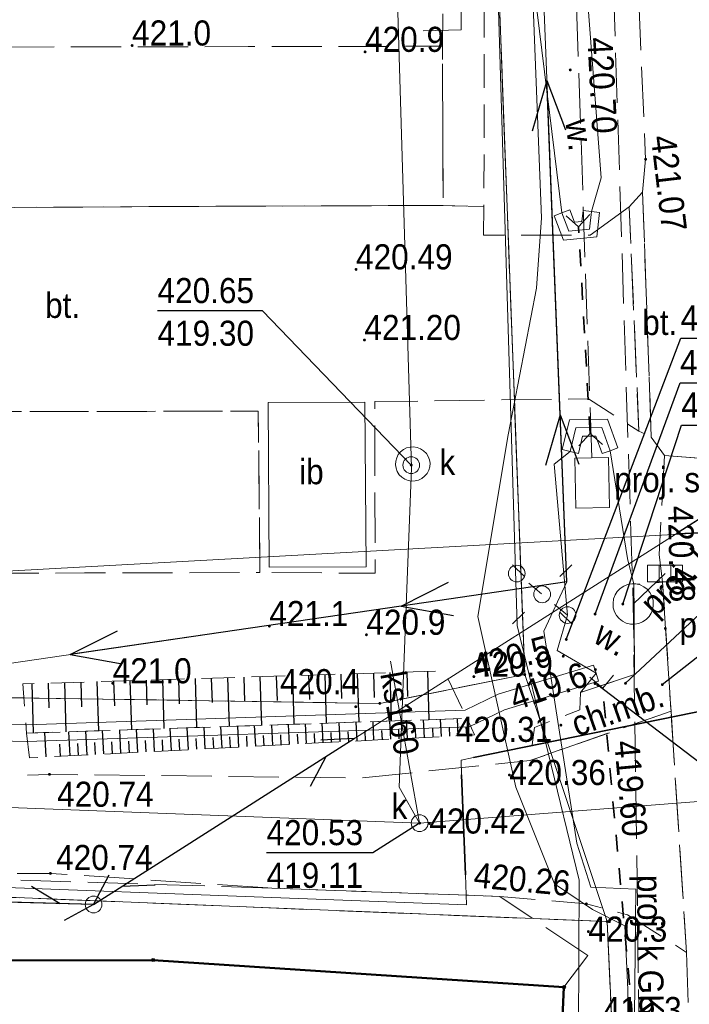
# Model space of a CAD drawing. Header units: metres. Extents: x 7417884 to 7418420, y 5565806 to 5566270.
# Tile 20 of 43: x 7418351 to 7418371, y 5565856 to 5565886. Entities that reach past the tile are written whole.
import ezdxf
from ezdxf.enums import TextEntityAlignment as Align

# ---------------------------------------------------------------- set-up
doc = ezdxf.new("R2010")
doc.units = ezdxf.units.M
for name, pattern in [('1.0_0.5', [1.5, 1, -0.5]), ('1.5_0.5', [2, 1.5, -0.5]), ('219-500', [0]), ('otkz_500', [1, 0.5, -0.5]), ('suep_nn_500', [0]), ('supp_500', [1, 0.5, -0.5]), ('sutp_500', [0])]:
    doc.linetypes.add(name, pattern=pattern)
for name, color, linetype in [('000 Inne (niezydentyfikowane)', 7, 'Continuous'), ('203-punkt graniczny', 7, 'Continuous'), ('218-kontur użytku gruntowego', 7, 'Continuous'), ('219-działka ewidencyjna', 7, 'Continuous'), ('312-budynek ewidencyjny', 7, 'Continuous'), ('chodnik', 7, 'Continuous'), ('chodnik-Atr17', 7, 'Continuous'), ('inna budowla', 7, 'Continuous'), ('inna budowla-Atr17', 7, 'Continuous'), ('jezdnia', 7, 'Continuous'), ('komora podziemna', 7, 'Continuous'), ('komora podziemna - ob. projektowany', 7, 'Continuous'), ('komora podziemna - ob. projektowany-Atr17', 7, 'Continuous'), ('kratka ściekowa - ob. projektowany', 7, 'Continuous'), ('latarnia', 7, 'Continuous'), ('obszar utwardzony', 7, 'Continuous'), ('obszar utwardzony-Atr17', 7, 'Continuous'), ('obudowa ochronna przewodu', 7, 'Continuous'), ('pikieta naturalna', 7, 'Continuous'), ('pikieta naturalna-Atr2', 7, 'Continuous'), ('pikieta sztuczna', 7, 'Continuous'), ('pikieta sztuczna-Atr2', 7, 'Continuous'), ('przepust', 7, 'Continuous'), ('przewód elektroenergetyczny niskiego napięcia', 7, 'Continuous'), ('przewód elektroenergetyczny podziemny', 7, 'Continuous'), ('przewód gazowy', 7, 'Continuous'), ('przewód kanalizacyjny', 7, 'Continuous'), ('przewód kanalizacyjny - ob. projektowany', 7, 'Continuous'), ('przewód kanalizacyjny - ob. projektowany-Atr1', 7, 'Continuous'), ('przewód kanalizacyjny-Atr1', 7, 'Continuous'), ('przewód specjalny - ob. projektowany', 7, 'Continuous'), ('przewód telekomunikacyjny napowietrzny', 7, 'Continuous'), ('przewód wodociągowy', 7, 'Continuous'), ('Punkt budynku', 7, 'Continuous'), ('rzędna', 7, 'Continuous'), ('rzędna-Atr2', 7, 'Continuous'), ('rzędna-Atr3', 7, 'Continuous'), ('rów przydrożny (linia)', 7, 'Continuous'), ('rów przydrożny (poligon)', 7, 'Continuous'), ('rów przydrożny (poligon)-Atr17', 7, 'Continuous'), ('skarpa nieumocniona', 7, 'Continuous'), ('słup przewodów napowietrznych', 7, 'Continuous'), ('właz do komory lub kanału - okrągły', 7, 'Continuous'), ('właz do komory lub kanału - okrągły-Atr17', 7, 'Continuous'), ('ściana oporowa (linia)', 7, 'Continuous')]:
    doc.layers.add(name, color=color, linetype=linetype)
doc.styles.get("Standard").update_dxf_attribs({"font": 'arial.ttf'})
doc.linetypes.add('otdn_500', pattern='A,5,0,[21,ksztalty.shx,S=0.5,R=0,X=-1,Y=0]', length=5)

# ---------------------------------------------------------------- blocks, each defined once
blk = doc.blocks.new('PUNKTBUD')
at = {"color": 0}
blk.add_circle((0, 0), 0.045, dxfattribs=at)
blk = doc.blocks.new('203')
at = {"linetype": 'Continuous', "lineweight": 0}
h = blk.add_hatch(color=0, dxfattribs=at)
edge = h.paths.add_edge_path()
edge.add_arc((0, 0), 0.045, 0, 360)
blk = doc.blocks.new('SUEP1')
at = {"color": 0, "linetype": 'Continuous'}
for p, q in [((5, 0), (3.5, 0.5)), ((15, 0), (13.5, 0.5)), ((0, 0), (5, 0)), ((5, 0), (3.5, -0.5)), ((5, 0), (15, 0)), ((15, 0), (13.5, -0.5))]:
    blk.add_line(p, q, dxfattribs=at)
blk = doc.blocks.new('PW01')
at = {"linetype": 'Continuous', "lineweight": 13}
h = blk.add_hatch(color=0, dxfattribs=at)
edge = h.paths.add_edge_path()
edge.add_arc((0, 0), 0.045, 0, 360)
blk = doc.blocks.new('US15')
at = {"color": 0, "linetype": 'Continuous', "lineweight": 13}
blk.add_circle((0, 0), 0.25, dxfattribs=at)
blk = doc.blocks.new('SUTP')
at = {"color": 0, "linetype": 'Continuous'}
for p, q in [((0, 0), (0.866, 0.5)), ((9.232, 0), (8.366, 0.5)), ((0, 0), (9.232, 0)), ((1.866, -0.5), (1, 0)), ((7.366, -0.5), (8.232, 0))]:
    blk.add_line(p, q, dxfattribs=at)
blk = doc.blocks.new('IB05')
at = {"color": 0, "linetype": 'Continuous', "lineweight": 13}
for q in [(0.354, 0.354), (0.354, -0.354)]:
    blk.add_line((0, 0), q, dxfattribs=at)
blk = doc.blocks.new('US22')
at = {"color": 0, "linetype": 'Continuous', "lineweight": 13}
blk.add_circle((0, 0), 0.25, dxfattribs=at)
blk = doc.blocks.new('SM05')
at = {"color": 0, "linetype": 'Continuous', "lineweight": 13}
blk.add_circle((0, 0), 0.25, dxfattribs=at)
blk = doc.blocks.new('SM01')
at = {"color": 0, "linetype": 'Continuous', "lineweight": 13}
for p, q in [((-0.53, 0.531), (-0.883, 0.884)), ((0.531, 0.531), (0.884, 0.884)), ((-0.53, -0.53), (-0.883, -0.883)), ((0.531, -0.53), (0.884, -0.883))]:
    blk.add_line(p, q, dxfattribs=at)
blk.add_circle((0, 0), 0.25, dxfattribs=at)
blk = doc.blocks.new('US05')
at = {"color": 0, "linetype": 'Continuous', "lineweight": 13}
for p, q in [((-0.525, -0.25), (-0.525, 0.25)), ((-0.525, 0.25), (-0.175, 0.25)), ((-0.175, -0.25), (-0.175, 0.25)), ((-0.175, 0.25), (0.175, 0.25)), ((0.175, -0.25), (0.175, 0.25)), ((0.175, 0.25), (0.525, 0.25)), ((0.525, -0.25), (0.525, 0.25)), ((-0.525, -0.25), (-0.175, -0.25)), ((-0.175, -0.25), (0.175, -0.25)), ((0.175, -0.25), (0.525, -0.25))]:
    blk.add_line(p, q, dxfattribs=at)

msp = doc.modelspace()

# ---------------------------------------------------------------- linework, layer by layer
at = {"layer": '000 Inne (niezydentyfikowane)', "color": 7, "linetype": 'Continuous', "lineweight": 25, "flags": 128}
for points in [[(7418363.55, 5565866.28), (7418363.59, 5565864.84)], [(7418354.17, 5565865.99), (7418354.2, 5565865.26)], [(7418354.66, 5565866.01), (7418354.71, 5565864.54)], [(7418355.15, 5565866.02), (7418355.17, 5565865.29)], [(7418355.64, 5565866.04), (7418355.68, 5565864.58)], [(7418356.12, 5565866.05), (7418356.14, 5565865.32)], [(7418356.61, 5565866.07), (7418356.65, 5565864.61)], [(7418357.09, 5565866.08), (7418357.12, 5565865.36)], [(7418357.58, 5565866.1), (7418357.63, 5565864.64)], [(7418358.07, 5565866.11), (7418358.09, 5565865.39)], [(7418358.55, 5565866.13), (7418358.6, 5565864.67)], [(7418359.03, 5565866.14), (7418359.06, 5565865.42)], [(7418359.52, 5565866.16), (7418359.56, 5565864.71)], [(7418360, 5565866.17), (7418360.03, 5565865.45)], [(7418360.49, 5565866.19), (7418360.53, 5565864.74)], [(7418360.97, 5565866.2), (7418360.99, 5565865.48)], [(7418361.45, 5565866.22), (7418361.5, 5565864.77)], [(7418361.94, 5565866.23), (7418361.96, 5565865.51)], [(7418362.43, 5565866.25), (7418362.47, 5565864.8)], [(7418362.94, 5565866.27), (7418362.96, 5565865.54)], [(7418351.73, 5565865.92), (7418351.77, 5565864.45)], [(7418352.22, 5565865.93), (7418352.24, 5565865.2)], [(7418352.71, 5565865.95), (7418352.75, 5565864.48)], [(7418353.2, 5565865.96), (7418353.22, 5565865.23)], [(7418353.68, 5565865.98), (7418353.73, 5565864.51)], [(7418362.96, 5565864.29), (7418362.93, 5565864.82)], [(7418363.47, 5565864.31), (7418363.44, 5565864.84)], [(7418363.97, 5565864.34), (7418363.94, 5565864.85)], [(7418364.47, 5565864.36), (7418364.45, 5565864.87)], [(7418353.89, 5565863.82), (7418353.85, 5565864.52)], [(7418354.39, 5565863.84), (7418354.36, 5565864.53)], [(7418354.9, 5565863.87), (7418354.86, 5565864.55)], [(7418355.4, 5565863.89), (7418355.37, 5565864.57)], [(7418355.91, 5565863.92), (7418355.87, 5565864.58)], [(7418356.41, 5565863.95), (7418356.38, 5565864.6)], [(7418356.91, 5565863.97), (7418356.88, 5565864.62)], [(7418357.42, 5565864), (7418357.38, 5565864.63)], [(7418357.92, 5565864.02), (7418357.89, 5565864.65)], [(7418358.43, 5565864.05), (7418358.39, 5565864.67)], [(7418358.93, 5565864.08), (7418358.9, 5565864.68)], [(7418359.43, 5565864.1), (7418359.4, 5565864.7)], [(7418359.94, 5565864.13), (7418359.91, 5565864.72)], [(7418360.44, 5565864.16), (7418360.41, 5565864.74)], [(7418360.95, 5565864.18), (7418360.92, 5565864.75)], [(7418361.45, 5565864.21), (7418361.42, 5565864.77)], [(7418361.95, 5565864.23), (7418361.93, 5565864.79)], [(7418362.21, 5565864.25), (7418362.19, 5565864.52)], [(7418362.46, 5565864.26), (7418362.43, 5565864.8)], [(7418362.71, 5565864.27), (7418362.7, 5565864.54)], [(7418363.21, 5565864.3), (7418363.2, 5565864.56)], [(7418363.72, 5565864.33), (7418363.71, 5565864.59)], [(7418364.22, 5565864.35), (7418364.21, 5565864.61)], [(7418364.73, 5565864.38), (7418364.71, 5565864.63)], [(7418352.16, 5565863.73), (7418352.12, 5565864.46)], [(7418352.88, 5565863.76), (7418352.84, 5565864.48)], [(7418353.39, 5565863.79), (7418353.35, 5565864.5)], [(7418355.15, 5565863.88), (7418355.13, 5565864.22)], [(7418355.65, 5565863.91), (7418355.64, 5565864.24)], [(7418356.16, 5565863.93), (7418356.14, 5565864.26)], [(7418356.66, 5565863.96), (7418356.64, 5565864.28)], [(7418357.17, 5565863.99), (7418357.15, 5565864.31)], [(7418357.67, 5565864.01), (7418357.65, 5565864.33)], [(7418358.17, 5565864.04), (7418358.16, 5565864.35)], [(7418358.68, 5565864.06), (7418358.66, 5565864.37)], [(7418359.18, 5565864.09), (7418359.17, 5565864.39)], [(7418359.69, 5565864.12), (7418359.67, 5565864.41)], [(7418360.19, 5565864.14), (7418360.18, 5565864.43)], [(7418360.69, 5565864.17), (7418360.68, 5565864.46)], [(7418361.2, 5565864.19), (7418361.18, 5565864.48)], [(7418361.7, 5565864.22), (7418361.69, 5565864.5)], [(7418352.59, 5565863.75), (7418352.57, 5565864.11)], [(7418353.13, 5565863.78), (7418353.11, 5565864.13)], [(7418353.64, 5565863.8), (7418353.62, 5565864.16)], [(7418354.14, 5565863.83), (7418354.12, 5565864.18)], [(7418354.65, 5565863.85), (7418354.63, 5565864.2)]]:
    msp.add_lwpolyline(points, dxfattribs=at)
at = {"layer": '218-kontur użytku gruntowego', "color": 3, "linetype": '1.0_0.5', "lineweight": 18, "ltscale": 2, "flags": 128}
for points in [[(7418364.5, 5565918.14), (7418366.46, 5565866.19)], [(7418366.46, 5565866.19), (7418364.5, 5565918.14)], [(7418362.13, 5565865.33), (7418319.52, 5565865.99)], [(7418319.52, 5565865.99), (7418362.13, 5565865.33)], [(7418366.46, 5565866.19), (7418362.13, 5565865.33)], [(7418362.13, 5565865.33), (7418366.46, 5565866.19)], [(7418368.92, 5565858.81), (7418319.38, 5565860.82)], [(7418319.38, 5565860.82), (7418368.92, 5565858.81)], [(7418369.12, 5565854.54), (7418368.92, 5565858.81)], [(7418368.92, 5565858.81), (7418369.12, 5565854.54)]]:
    msp.add_lwpolyline(points, dxfattribs=at)
at = {"layer": '219-działka ewidencyjna', "color": 7, "linetype": '219-500', "lineweight": 18, "flags": 128}
for points in [[(7418364.5, 5565918.14), (7418366.46, 5565866.19)], [(7418319.52, 5565865.99), (7418362.13, 5565865.33)], [(7418362.13, 5565865.33), (7418366.46, 5565866.19)], [(7418368.92, 5565858.81), (7418366.46, 5565866.19)], [(7418368.92, 5565858.81), (7418319.38, 5565860.82)], [(7418368.92, 5565858.81), (7418369.12, 5565854.54)]]:
    msp.add_lwpolyline(points, dxfattribs=at)
at = {"layer": '312-budynek ewidencyjny', "color": 7, "linetype": 'Continuous', "lineweight": 50, "flags": 128}
for points in [[(7418350.42, 5565857.65), (7418355.36, 5565857.66)], [(7418355.36, 5565857.66), (7418367.63, 5565856.85)], [(7418367.63, 5565856.85), (7418367.38, 5565851.22)]]:
    msp.add_lwpolyline(points, dxfattribs=at)
at = {"layer": 'chodnik', "color": 7, "linetype": '1.0_0.5', "lineweight": 18, "flags": 128}
for points in [[(7418340.12, 5565906.79), (7418340.75, 5565906.79), (7418340.75, 5565907.61), (7418344.2, 5565907.62), (7418344.2, 5565906.81), (7418344.82, 5565906.81), (7418344.81, 5565910.66), (7418353.07, 5565910.64), (7418363.93, 5565910.64), (7418363.97, 5565904.73), (7418364.04, 5565889.05), (7418364, 5565884.97), (7418364.02, 5565880.21), (7418365.24, 5565880.18), (7418365.25, 5565884.95), (7418365.24, 5565889.29), (7418365.23, 5565904.72), (7418365.23, 5565910.64), (7418366.21, 5565910.64), (7418368.43, 5565909.01), (7418368.2, 5565914.99), (7418366.15, 5565913.44), (7418364.12, 5565913.46), (7418353.46, 5565913.47), (7418340.13, 5565913.48), (7418340.12, 5565910.6)], [(7418368.13, 5565865.66), (7418368.11, 5565865.14), (7418366.75, 5565864.61), (7418366.61, 5565863.62), (7418370.83, 5565865.1), (7418370.58, 5565868.95), (7418369.72, 5565868.89), (7418369.74, 5565866.19)]]:
    msp.add_lwpolyline(points, close=True, dxfattribs=at)
at = {"layer": 'inna budowla', "color": 7, "linetype": 'Continuous', "lineweight": 18, "flags": 128}
msp.add_lwpolyline([(7418358.79, 5565874.32), (7418358.82, 5565869.4), (7418361.72, 5565869.41), (7418361.68, 5565874.33)], close=True, dxfattribs=at)
at = {"layer": 'jezdnia', "color": 7, "linetype": '1.5_0.5', "lineweight": 18}
for points in [[(7418368.43, 5565909.01), (7418369.33, 5565899.62), (7418369.69, 5565890.35), (7418370.07, 5565881.59), (7418369.98, 5565880.61), (7418370.24, 5565873.29), (7418370.63, 5565872.74), (7418375.92, 5565872.33), (7418375.07, 5565878.26), (7418374.74, 5565881.84), (7418374.02, 5565897), (7418373.76, 5565903.62), (7418373.66, 5565909.41)], [(7418379.805, 5565813.129), (7418379.53, 5565818.31), (7418379.18, 5565822.26), (7418378.26, 5565837.43), (7418377.61, 5565848.47), (7418376.43, 5565870.46), (7418375.92, 5565872.33), (7418370.63, 5565872.74), (7418370.48, 5565869.78), (7418370.58, 5565868.95), (7418370.66, 5565867.57), (7418370.83, 5565865.1), (7418371.29, 5565857.89), (7418371.41, 5565854.39), (7418372.37, 5565838.15), (7418373, 5565829.81), (7418373.4, 5565828.93), (7418374.253, 5565812.914)]]:
    msp.add_lwpolyline(points, dxfattribs=at)
at = {"layer": 'jezdnia', "color": 7, "linetype": '1.5_0.5', "lineweight": 18, "flags": 128}
msp.add_lwpolyline([(7418370.83, 5565865.1), (7418366.61, 5565863.62), (7418361.55, 5565863.1), (7418352.26, 5565863.21), (7418349.14, 5565863.09), (7418332.84, 5565863.72), (7418321.64, 5565864.24), (7418315.14, 5565864.2), (7418309.55, 5565864.36), (7418309.82, 5565861.46), (7418319.8, 5565861.28), (7418333.11, 5565860.68), (7418346.43, 5565860.21), (7418352.29, 5565860.25), (7418358.9, 5565859.81), (7418365.72, 5565859.56), (7418368.3, 5565859.34), (7418369.53, 5565859.01), (7418371.29, 5565857.89)], close=True, dxfattribs=at)
at = {"layer": 'komora podziemna', "color": 34, "linetype": 'Continuous', "lineweight": 18, "flags": 128}
msp.add_lwpolyline([(7418363.62, 5565872.4), (7418363.59, 5565872.3), (7418363.54, 5565872.2), (7418363.47, 5565872.12), (7418363.39, 5565872.05), (7418363.29, 5565872), (7418363.19, 5565871.98), (7418363.08, 5565871.97), (7418362.98, 5565871.99), (7418362.88, 5565872.03), (7418362.79, 5565872.09), (7418362.71, 5565872.16), (7418362.65, 5565872.26), (7418362.62, 5565872.36), (7418362.6, 5565872.46), (7418362.61, 5565872.57), (7418362.64, 5565872.67), (7418362.68, 5565872.77), (7418362.75, 5565872.85), (7418362.84, 5565872.92), (7418362.93, 5565872.97), (7418363.04, 5565872.99), (7418363.14, 5565873), (7418363.25, 5565872.98), (7418363.35, 5565872.94), (7418363.44, 5565872.88), (7418363.52, 5565872.8), (7418363.57, 5565872.71), (7418363.61, 5565872.61), (7418363.63, 5565872.51)], close=True, dxfattribs=at)
at = {"layer": 'komora podziemna - ob. projektowany', "color": 7, "linetype": 'Continuous', "lineweight": 18, "flags": 128}
msp.add_lwpolyline([(7418367.96, 5565872.66), (7418368.96, 5565872.68), (7418368.99, 5565871.18), (7418367.99, 5565871.16)], close=True, dxfattribs=at)
at = {"layer": 'komora podziemna - ob. projektowany', "color": 34, "linetype": 'Continuous', "lineweight": 18, "flags": 128}
msp.add_lwpolyline([(7418369.28, 5565867.87), (7418369.2, 5565867.96), (7418369.14, 5565868.07), (7418369.1, 5565868.19), (7418369.1, 5565868.32), (7418369.11, 5565868.45), (7418369.16, 5565868.57), (7418369.22, 5565868.67), (7418369.31, 5565868.76), (7418369.42, 5565868.83), (7418369.53, 5565868.88), (7418369.66, 5565868.9), (7418369.78, 5565868.9), (7418369.91, 5565868.87), (7418370.02, 5565868.81), (7418370.12, 5565868.74), (7418370.2, 5565868.64), (7418370.26, 5565868.53), (7418370.3, 5565868.41), (7418370.3, 5565868.28), (7418370.29, 5565868.15), (7418370.24, 5565868.03), (7418370.18, 5565867.93), (7418370.09, 5565867.84), (7418369.98, 5565867.77), (7418369.87, 5565867.72), (7418369.74, 5565867.7), (7418369.62, 5565867.7), (7418369.49, 5565867.73), (7418369.38, 5565867.79)], close=True, dxfattribs=at)
at = {"layer": 'obszar utwardzony', "color": 7, "linetype": '1.5_0.5', "lineweight": 18, "flags": 128}
for points in [[(7418325.19, 5565884.88), (7418325.21, 5565880.05), (7418328.34, 5565880.06), (7418330.82, 5565880.07), (7418333.32, 5565880.08), (7418335.82, 5565880.09), (7418338.3, 5565880.1), (7418340.79, 5565880.11), (7418343.29, 5565880.12), (7418345.79, 5565880.13), (7418348.28, 5565880.14), (7418350.78, 5565880.15), (7418353.26, 5565880.16), (7418355.75, 5565880.18), (7418358.23, 5565880.19), (7418360.74, 5565880.2), (7418364.02, 5565880.21), (7418364, 5565884.97), (7418360.64, 5565884.96), (7418358.2, 5565884.96), (7418355.69, 5565884.95), (7418353.24, 5565884.95), (7418350.7, 5565884.94), (7418348.21, 5565884.93), (7418345.74, 5565884.93), (7418343.22, 5565884.92), (7418340.74, 5565884.92), (7418338.24, 5565884.91), (7418335.74, 5565884.9), (7418333.26, 5565884.9), (7418330.77, 5565884.89), (7418328.26, 5565884.89)], [(7418369.98, 5565880.61), (7418369.58, 5565880.17), (7418369.87, 5565873.47), (7418370.24, 5565873.29)], [(7418369.58, 5565880.17), (7418368.41, 5565879.32), (7418365.23, 5565879.32), (7418365.24, 5565880.18), (7418364.02, 5565880.21), (7418360.74, 5565880.2), (7418358.23, 5565880.19), (7418355.75, 5565880.18), (7418353.26, 5565880.16), (7418350.78, 5565880.15), (7418348.28, 5565880.14), (7418345.79, 5565880.13), (7418343.29, 5565880.12), (7418340.79, 5565880.11), (7418338.3, 5565880.1), (7418335.82, 5565880.09), (7418333.32, 5565880.08), (7418330.82, 5565880.07), (7418328.34, 5565880.06), (7418325.21, 5565880.05), (7418325.21, 5565879.8), (7418321.22, 5565879.83), (7418321.27, 5565874.16), (7418325.27, 5565874.17), (7418325.27, 5565874), (7418328.37, 5565874.01), (7418330.85, 5565874.01), (7418333.34, 5565874.01), (7418335.76, 5565874.02), (7418338.28, 5565874.02), (7418340.76, 5565874.03), (7418343.24, 5565874.03), (7418345.74, 5565874.04), (7418348.23, 5565874.04), (7418350.74, 5565874.05), (7418353.23, 5565874.05), (7418355.77, 5565874.06), (7418358.5, 5565874.06), (7418358.55, 5565869.24), (7418361.99, 5565869.22), (7418361.98, 5565874.35), (7418368.36, 5565874.43), (7418369.87, 5565873.47)], [(7418325.27, 5565874), (7418325.27, 5565869.17), (7418328.39, 5565869.18), (7418330.87, 5565869.18), (7418333.33, 5565869.19), (7418335.85, 5565869.19), (7418338.33, 5565869.2), (7418340.85, 5565869.2), (7418343.32, 5565869.21), (7418345.82, 5565869.21), (7418347.05, 5565869.21), (7418348.32, 5565869.22), (7418350.81, 5565869.22), (7418353.31, 5565869.23), (7418355.78, 5565869.23), (7418358.55, 5565869.24), (7418358.5, 5565874.06), (7418355.77, 5565874.06), (7418353.23, 5565874.05), (7418350.74, 5565874.05), (7418348.23, 5565874.04), (7418345.74, 5565874.04), (7418343.24, 5565874.03), (7418340.76, 5565874.03), (7418338.28, 5565874.02), (7418335.76, 5565874.02), (7418333.34, 5565874.01), (7418330.85, 5565874.01), (7418328.37, 5565874.01)]]:
    msp.add_lwpolyline(points, close=True, dxfattribs=at)
at = {"layer": 'obszar utwardzony', "color": 7, "linetype": '1.5_0.5', "lineweight": 18}
msp.add_lwpolyline([(7418308.949, 5565859.279), (7418309.51, 5565859.27), (7418318.74, 5565858.95), (7418319.31, 5565858.93), (7418350.42, 5565857.65), (7418355.36, 5565857.66), (7418367.63, 5565856.85), (7418368.34, 5565857.8), (7418365.72, 5565859.56), (7418358.9, 5565859.81), (7418346.43, 5565860.21), (7418333.11, 5565860.68), (7418319.8, 5565861.28), (7418309.82, 5565861.46), (7418308.884, 5565861.368)], dxfattribs=at)
at = {"layer": 'obudowa ochronna przewodu', "color": 7, "linetype": 'Continuous', "lineweight": 35, "flags": 128}
for points in [[(7418364.93, 5565863.71), (7418379.63, 5565866.71)], [(7418364.57, 5565863.2), (7418364.69, 5565860.21)]]:
    msp.add_lwpolyline(points, dxfattribs=at)
at = {"layer": 'pikieta naturalna-Atr2', "color": 7, "flags": 128}
msp.add_lwpolyline([(7418367.7, 5565867.24), (7418371.12, 5565876.24), (7418373.652, 5565876.24)], dxfattribs=at)
at = {"layer": 'pikieta sztuczna-Atr2', "color": 7, "flags": 128}
for points in [[(7418368.56, 5565868), (7418371.1, 5565874.91), (7418373.959, 5565874.91)], [(7418369.39, 5565868.3), (7418371.14, 5565873.64), (7418374.281, 5565873.64)], [(7418369.47, 5565865.93), (7418372.43, 5565868.69), (7418375.603, 5565868.69)], [(7418370.57, 5565865.89), (7418372.69, 5565867.56), (7418375.831, 5565867.56)], [(7418368.64, 5565865.88), (7418371.66, 5565863.58), (7418374.508, 5565863.58)]]:
    msp.add_lwpolyline(points, dxfattribs=at)
at = {"layer": 'przepust', "color": 7, "linetype": 'otkz_500', "lineweight": 35, "flags": 128}
for points in [[(7418368.41, 5565873.4), (7418368.07, 5565879.57)], [(7418369.86, 5565853.93), (7418368.79, 5565865.79)]]:
    msp.add_lwpolyline(points, dxfattribs=at)
at = {"layer": 'przewód elektroenergetyczny niskiego napięcia', "color": 1, "linetype": 'suep_nn_500', "lineweight": 18, "flags": 128}
for points in [[(7418367.72, 5565868.96), (7418366.19, 5565907.33)], [(7418336.36, 5565864.37), (7418367.72, 5565868.96)], [(7418367.72, 5565868.96), (7418336.36, 5565864.37)]]:
    msp.add_lwpolyline(points, dxfattribs=at)
at = {"layer": 'przewód elektroenergetyczny podziemny', "color": 1, "linetype": 'Continuous', "lineweight": 18, "flags": 128}
for points in [[(7418369.45, 5565858.68), (7418368.48, 5565859.17), (7418367.35, 5565859.94), (7418366.19, 5565862.83), (7418365.06, 5565867.93), (7418365.96, 5565873.36), (7418366.81, 5565877.74), (7418366.96, 5565879.84), (7418366.49, 5565891.75), (7418365.98, 5565911.15), (7418365.71, 5565924.22), (7418365.5, 5565933.35), (7418365.2, 5565936.72), (7418365.37, 5565951.27), (7418365.17, 5565958.86), (7418365.21, 5565964.17), (7418364.99, 5565965.74), (7418365.04, 5565980.73), (7418364.41, 5565986.46)], [(7418364.56, 5565903.96), (7418364.56, 5565885.46), (7418363.43, 5565885.43)]]:
    msp.add_lwpolyline(points, dxfattribs=at)
at = {"layer": 'przewód elektroenergetyczny podziemny', "color": 1, "linetype": 'Continuous', "lineweight": 18}
for points in [[(7418368.347, 5565812.686), (7418368.02, 5565844.29), (7418368.09, 5565860.05), (7418366.23, 5565867.66), (7418364.88, 5565912.34), (7418362.67, 5565958.91), (7418362.89, 5565975.13)], [(7418371.295, 5565812.8), (7418371.18, 5565815.42), (7418370.58, 5565822.06), (7418370.31, 5565826.54), (7418370.32, 5565829.72), (7418370.84, 5565830.21), (7418370.23, 5565837.33), (7418369.74, 5565838.41), (7418369.65, 5565847.48), (7418369.78, 5565859.78), (7418368.43, 5565859.84), (7418368.02, 5565861.15), (7418367.38, 5565865.24), (7418367.03, 5565867.49), (7418367.72, 5565868.96)], [(7418369.45, 5565858.68), (7418369.54, 5565856.78), (7418369.55, 5565847.37), (7418369.67, 5565837.86), (7418370.13, 5565828.5), (7418371.18, 5565815.42), (7418371.295, 5565812.8)]]:
    msp.add_lwpolyline(points, dxfattribs=at)
at = {"layer": 'przewód gazowy', "color": 52, "linetype": 'Continuous', "lineweight": 18}
msp.add_lwpolyline([(7418380.97, 5565866.98), (7418379.63, 5565866.71), (7418364.93, 5565863.71), (7418364.56, 5565863.63), (7418364.57, 5565863.2), (7418364.69, 5565860.21), (7418364.72, 5565859.31), (7418344.11, 5565860.09), (7418319.26, 5565861.07), (7418318.33, 5565861.09), (7418308.885, 5565861.318)], dxfattribs=at)
at = {"layer": 'przewód kanalizacyjny', "color": 34, "linetype": 'Continuous', "lineweight": 18}
for points in [[(7418363.32, 5565861.75), (7418362.71, 5565862.83), (7418363.08, 5565872.37), (7418362.32, 5565897.62), (7418361.62, 5565910.01), (7418360.87, 5565919.62), (7418359.83, 5565946.47), (7418347.14, 5565946.45), (7418334.22, 5565946.4), (7418324.67, 5565946.5), (7418311.75, 5565946.52), (7418306.231, 5565946.441)], [(7418308.809, 5565863.755), (7418333.61, 5565862.89), (7418363.32, 5565861.75)]]:
    msp.add_lwpolyline(points, dxfattribs=at)
at = {"layer": 'przewód kanalizacyjny', "color": 34, "linetype": 'Continuous', "lineweight": 18, "flags": 128}
for points in [[(7418362.45, 5565866.59), (7418363.32, 5565861.75)], [(7418363.32, 5565861.75), (7418384.97, 5565863.43)]]:
    msp.add_lwpolyline(points, dxfattribs=at)
at = {"layer": 'przewód kanalizacyjny - ob. projektowany', "color": 34, "linetype": '1.5_0.5', "lineweight": 18, "flags": 128}
for points in [[(7418368.41, 5565908.76), (7418369.7, 5565868.3), (7418369.9, 5565853.9)], [(7418369.7, 5565868.3), (7418370.65, 5565869.21)]]:
    msp.add_lwpolyline(points, dxfattribs=at)
at = {"layer": 'przewód specjalny - ob. projektowany', "color": 7, "linetype": '1.5_0.5', "lineweight": 18, "flags": 128}
msp.add_lwpolyline([(7418368.46, 5565872.67), (7418366.67, 5565925.88)], dxfattribs=at)
at = {"layer": 'przewód telekomunikacyjny napowietrzny', "color": 30, "linetype": 'sutp_500', "lineweight": 18, "flags": 128}
for points in [[(7418353.58, 5565859.32), (7418378.78, 5565875.36)], [(7418309.9, 5565860.48), (7418353.58, 5565859.32)]]:
    msp.add_lwpolyline(points, dxfattribs=at)
at = {"layer": 'przewód wodociągowy', "color": 5, "linetype": 'Continuous', "lineweight": 18}
msp.add_lwpolyline([(7418381.95, 5565870.98), (7418322.37, 5565867.71), (7418308.669, 5565868.268)], dxfattribs=at)
at = {"layer": 'rzędna-Atr2', "color": 7, "flags": 128}
for points in [[(7418363.07, 5565872.45), (7418358.63, 5565877.06), (7418355.489, 5565877.06)], [(7418363.32, 5565861.75), (7418361.92, 5565860.86), (7418358.747, 5565860.86)]]:
    msp.add_lwpolyline(points, dxfattribs=at)
at = {"layer": 'rów przydrożny (linia)', "color": 0, "linetype": 'Continuous', "lineweight": 18}
for p, q in [((7418368.517, 5565866.469), (7418365.669, 5565865.604)), ((7418368.517, 5565866.469), (7418368.59, 5565866.23)), ((7418368.663, 5565865.991), (7418365.851, 5565865.136)), ((7418368.663, 5565865.991), (7418368.59, 5565866.23)), ((7418365.669, 5565865.604), (7418364.679, 5565865.128)), ((7418364.679, 5565865.128), (7418351.579, 5565864.69)), ((7418365.851, 5565865.136), (7418364.801, 5565864.632)), ((7418351.579, 5565864.69), (7418333.334, 5565865.09)), ((7418351.581, 5565864.19), (7418333.326, 5565864.59)), ((7418364.801, 5565864.632), (7418351.581, 5565864.19))]:
    msp.add_line(p, q, dxfattribs=at)
at = {"layer": 'rów przydrożny (poligon)', "color": 7, "linetype": 'Continuous', "lineweight": 18, "flags": 128}
for points in [[(7418367.57, 5565879.99), (7418367.78, 5565879.44), (7418368.39, 5565879.5), (7418368.45, 5565880.03), (7418368.74, 5565881.04), (7418368.13, 5565889.14), (7418367.86, 5565895.41), (7418367.79, 5565902.41), (7418367.39, 5565908.09), (7418367.24, 5565908.71), (7418366.4, 5565908.71), (7418366.18, 5565908.11), (7418366.02, 5565904.79), (7418366.04, 5565894.72), (7418366.45, 5565889.07)], [(7418369.74, 5565866.19), (7418369.72, 5565868.89), (7418369.53, 5565869.66), (7418369.01, 5565872.88), (7418368.76, 5565873.57), (7418367.99, 5565873.56), (7418367.82, 5565872.86), (7418367.34, 5565872.48), (7418367.74, 5565867.97), (7418367.43, 5565866.91), (7418368.59, 5565866.23), (7418368.13, 5565865.66)]]:
    msp.add_lwpolyline(points, close=True, dxfattribs=at)
at = {"layer": 'skarpa nieumocniona', "color": 7, "linetype": '1.0_0.5', "lineweight": 18, "flags": 128}
for points in [[(7418351.58, 5565864.44), (7418364.74, 5565864.88), (7418364.05, 5565866.3), (7418351.47, 5565865.91)], [(7418351.58, 5565864.44), (7418364.74, 5565864.88), (7418364.05, 5565866.3), (7418351.47, 5565865.91)], [(7418351.58, 5565864.44), (7418351.66, 5565863.7), (7418364.96, 5565864.39), (7418364.74, 5565864.88)], [(7418351.58, 5565864.44), (7418351.66, 5565863.7), (7418364.96, 5565864.39), (7418364.74, 5565864.88)]]:
    msp.add_lwpolyline(points, close=True, dxfattribs=at)
at = {"layer": 'słup przewodów napowietrznych', "color": 7, "linetype": 'supp_500', "lineweight": 18, "flags": 128}
msp.add_lwpolyline([(7418367.74, 5565867.97), (7418366.22, 5565869.21)], dxfattribs=at)
at = {"layer": 'ściana oporowa (linia)', "color": 0, "linetype": 'otdn_500', "lineweight": 18}
for p, q in [((7418367.336, 5565879.901), (7418367.57, 5565879.99)), ((7418367.336, 5565879.901), (7418367.614, 5565879.172)), ((7418368.698, 5565880.002), (7418368.45, 5565880.03)), ((7418368.616, 5565879.271), (7418368.698, 5565880.002)), ((7418367.614, 5565879.172), (7418368.616, 5565879.271)), ((7418368.063, 5565872.801), (7418368.187, 5565873.313)), ((7418368.187, 5565873.313), (7418368.585, 5565873.318)), ((7418368.585, 5565873.318), (7418368.775, 5565872.795)), ((7418368.063, 5565872.801), (7418367.82, 5565872.86)), ((7418368.775, 5565872.795), (7418369.01, 5565872.88))]:
    msp.add_line(p, q, dxfattribs=at)
at = {"layer": 'ściana oporowa (linia)', "color": 0, "lineweight": 18}
for p, q in [((7418367.804, 5565880.079), (7418367.57, 5565879.99)), ((7418367.804, 5565880.079), (7418367.946, 5565879.708)), ((7418368.164, 5565879.729), (7418368.202, 5565880.058)), ((7418368.202, 5565880.058), (7418368.45, 5565880.03)), ((7418367.946, 5565879.708), (7418368.164, 5565879.729)), ((7418367.577, 5565872.919), (7418367.793, 5565873.807)), ((7418367.793, 5565873.807), (7418368.935, 5565873.822)), ((7418368.935, 5565873.822), (7418369.245, 5565872.965)), ((7418367.577, 5565872.919), (7418367.82, 5565872.86)), ((7418369.245, 5565872.965), (7418369.01, 5565872.88))]:
    msp.add_line(p, q, dxfattribs=at)

# ---------------------------------------------------------------- block references
at = {"layer": '203-punkt graniczny', "color": 7, "linetype": 'Continuous', "lineweight": 18}
for p in [(7418366.46, 5565866.19), (7418362.13, 5565865.33), (7418368.92, 5565858.81)]:
    msp.add_blockref('203', p, dxfattribs=at)
at = {"layer": 'kratka ściekowa - ob. projektowany', "color": 34, "linetype": 'Continuous', "lineweight": 18}
msp.add_blockref('US05', (7418370.65, 5565869.21), dxfattribs=at)
at = {"layer": 'latarnia', "color": 7, "linetype": 'Continuous', "lineweight": 18}
msp.add_blockref('SM01', (7418366.98, 5565868.59), dxfattribs=at)
at = {"layer": 'pikieta naturalna', "color": 7, "linetype": 'Continuous', "lineweight": 13}
for p in [(7418354.73, 5565884.99), (7418361.69, 5565884.8), (7418358.83, 5565867.64), (7418361.73, 5565867.38), (7418367.7, 5565867.24), (7418367.61, 5565866.74), (7418368.57, 5565866.34), (7418364.94, 5565866.13), (7418354.15, 5565865.93), (7418361.41, 5565865.23), (7418368.36, 5565858.51)]:
    msp.add_blockref('PW01', p, dxfattribs=at)
at = {"layer": 'pikieta sztuczna', "color": 7, "linetype": 'Continuous', "lineweight": 13}
for p in [(7418367.82, 5565884.26), (7418370.07, 5565881.59), (7418361.42, 5565878.3), (7418361.67, 5565876.19), (7418369.39, 5565868.3), (7418368.56, 5565868), (7418370.66, 5565867.57), (7418368.56, 5565865.92), (7418368.64, 5565865.88), (7418369.47, 5565865.93), (7418370.57, 5565865.89), (7418367.54, 5565864.68), (7418352.26, 5565863.21), (7418366, 5565863.19), (7418363.61, 5565861.74), (7418352.29, 5565860.25), (7418368.3, 5565859.34)]:
    msp.add_blockref('PW01', p, dxfattribs=at)
at = {"layer": 'przepust', "color": 7, "linetype": 'Continuous', "lineweight": 35}
for p, rotation in [((7418368.07, 5565879.57), 93.15399999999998), ((7418368.41, 5565873.4), 273.154), ((7418368.79, 5565865.79), 95.15499999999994)]:
    msp.add_blockref('IB05', p, dxfattribs=dict(at, rotation=rotation))
at = {"layer": 'przewód elektroenergetyczny niskiego napięcia', "color": 1, "linetype": 'Continuous', "lineweight": 18}
for rotation in [92.283, 188.327]:
    msp.add_blockref('SUEP1', (7418367.72, 5565868.96), dxfattribs=dict(at, rotation=rotation))
at = {"layer": 'przewód telekomunikacyjny napowietrzny', "color": 30, "linetype": 'Continuous', "lineweight": 18}
for p, rotation in [((7418378.78, 5565875.36), 212.477), ((7418353.58, 5565859.32), 32.477), ((7418353.58, 5565859.32), 178.479)]:
    msp.add_blockref('SUTP', p, dxfattribs=dict(at, rotation=rotation))
at = {"layer": 'Punkt budynku', "color": 5, "linetype": 'Continuous', "lineweight": 18}
for p in [(7418355.36, 5565857.66), (7418367.63, 5565856.85)]:
    msp.add_blockref('PUNKTBUD', p, dxfattribs=at)
at = {"layer": 'rzędna', "color": 34, "linetype": 'Continuous', "lineweight": 18}
for p in [(7418363.07, 5565872.45), (7418363.32, 5565861.75)]:
    msp.add_blockref('PW01', p, dxfattribs=at)
at = {"layer": 'słup przewodów napowietrznych', "color": 7, "linetype": 'Continuous', "lineweight": 18}
for name, p in [('SM05', (7418366.22, 5565869.21)), ('SM05', (7418367.74, 5565867.97)), ('US15', (7418353.58, 5565859.32))]:
    msp.add_blockref(name, p, dxfattribs=at)
at = {"layer": 'właz do komory lub kanału - okrągły', "color": 7, "linetype": 'Continuous', "lineweight": 18}
for p in [(7418363.07, 5565872.45), (7418363.32, 5565861.75)]:
    msp.add_blockref('US22', p, dxfattribs=at)

# ---------------------------------------------------------------- texts
at = {"layer": 'chodnik-Atr17', "color": 7, "width": 0.9}
msp.add_text('ch.mb.', height=0.75, rotation=19.326, dxfattribs=at).set_placement((7418368.02, 5565864.33))
at = {"layer": 'inna budowla-Atr17', "color": 7, "width": 0.9}
msp.add_text('ib', height=0.75, dxfattribs=at).set_placement((7418359.72, 5565871.88))
at = {"layer": 'komora podziemna - ob. projektowany-Atr17', "color": 7, "width": 0.9}
for s, p in [('proj. s', (7418369.13, 5565871.64)), ('proj. k', (7418371.08, 5565867.3))]:
    msp.add_text(s, height=0.75, dxfattribs=at).set_placement(p)
at = {"layer": 'obszar utwardzony-Atr17', "color": 7, "width": 0.9}
for p in [(7418352.13, 5565876.85), (7418369.97, 5565876.34)]:
    msp.add_text('bt.', height=0.75, dxfattribs=at).set_placement(p)
at = {"layer": 'pikieta naturalna-Atr2', "color": 7, "width": 0.9}
for s, p in [('421.0', (7418354.73, 5565884.99)), ('420.9', (7418361.69, 5565884.8)), ('421.1', (7418358.83, 5565867.64)), ('420.9', (7418361.73, 5565867.38)), ('420.9', (7418364.94, 5565866.13)), ('421.0', (7418354.15, 5565865.93)), ('420.3', (7418368.36, 5565858.21))]:
    msp.add_text(s, height=0.75, dxfattribs=at).set_placement(p)
msp.add_text('420.6', height=0.75, dxfattribs=at).set_placement((7418371.12, 5565876.248), align=Align.BOTTOM_LEFT)
msp.add_text('420.5', height=0.75, rotation=14.942, dxfattribs=at).set_placement((7418365, 5565866.04))
for s, p in [('420.4', (7418359.15, 5565865.98)), ('419.3', (7418368.79, 5565856.18))]:
    msp.add_text(s, height=0.75, dxfattribs=at).set_placement(p, align=Align.MIDDLE_LEFT)
msp.add_text('419.6', height=0.75, rotation=19.168, dxfattribs=at).set_placement((7418366.05, 5565865.46), align=Align.MIDDLE_LEFT)
at = {"layer": 'pikieta sztuczna-Atr2', "color": 7, "width": 0.9}
for s, rotation, p in [('420.70', 272.965, (7418368.33, 5565885.22)), ('420.48', 271.131, (7418370.74, 5565871.23)), ('419.60', -84.845, (7418369.13, 5565864.19))]:
    msp.add_text(s, height=0.75, rotation=rotation, dxfattribs=at).set_placement(p)
for s, rotation, p in [('421.07', 276.784, (7418370.97, 5565882.35)), ('420.26', 354.797, (7418364.98, 5565860.58))]:
    msp.add_text(s, height=0.75, rotation=rotation, dxfattribs=at).set_placement(p, align=Align.TOP_LEFT)
for s, p in [('420.49', (7418361.42, 5565878.3)), ('421.20', (7418361.67, 5565876.19)), ('420.31', (7418364.4, 5565864.18)), ('420.36', (7418366, 5565862.89)), ('420.42', (7418363.61, 5565861.44))]:
    msp.add_text(s, height=0.75, dxfattribs=at).set_placement(p)
for s, p in [('419.87', (7418371.1, 5565874.918)), ('420.39', (7418371.14, 5565873.647))]:
    msp.add_text(s, height=0.75, dxfattribs=at).set_placement(p, align=Align.BOTTOM_LEFT)
for p in [(7418352.49, 5565862.99), (7418352.46, 5565861.1)]:
    msp.add_text('420.74', height=0.75, dxfattribs=at).set_placement(p, align=Align.TOP_LEFT)
at = {"layer": 'przewód kanalizacyjny - ob. projektowany-Atr1', "color": 34, "width": 0.9}
msp.add_text('proj. k GKiK.6630.2061.2021', height=0.75, rotation=43.768, dxfattribs=at).set_placement((7418369.84, 5565868.43), align=Align.TOP_LEFT)
msp.add_text('proj. k GKiK.6630.2061.2021', height=0.75, rotation=270.795, dxfattribs=at).set_placement((7418369.81, 5565860.2))
at = {"layer": 'przewód kanalizacyjny-Atr1', "color": 34, "width": 0.9}
msp.add_text('ks160', height=0.75, rotation=-79.81, dxfattribs=at).set_placement((7418362.51, 5565866.28), align=Align.MIDDLE_LEFT)
at = {"layer": 'rzędna-Atr2', "color": 34, "width": 0.9}
for s, p in [('420.65', (7418355.489, 5565877.067)), ('420.53', (7418358.747, 5565860.868))]:
    msp.add_text(s, height=0.75, dxfattribs=at).set_placement(p, align=Align.BOTTOM_LEFT)
at = {"layer": 'rzędna-Atr3', "color": 34, "width": 0.9}
for s, p in [('419.30', (7418355.489, 5565875.792)), ('419.11', (7418358.747, 5565859.593))]:
    msp.add_text(s, height=0.75, dxfattribs=at).set_placement(p, align=Align.BOTTOM_LEFT)
at = {"layer": 'rów przydrożny (poligon)-Atr17', "color": 7, "width": 0.9}
for rotation, p in [(277.031, (7418367.67, 5565882.74)), (329.62, (7418368.46, 5565867.18))]:
    msp.add_text('w.', height=0.75, rotation=rotation, dxfattribs=at).set_placement(p)
at = {"layer": 'właz do komory lub kanału - okrągły-Atr17', "color": 7, "width": 0.9}
for p in [(7418363.91, 5565872.16), (7418362.48, 5565861.88)]:
    msp.add_text('k', height=0.75, dxfattribs=at).set_placement(p)

doc.saveas('drawing.dxf')
